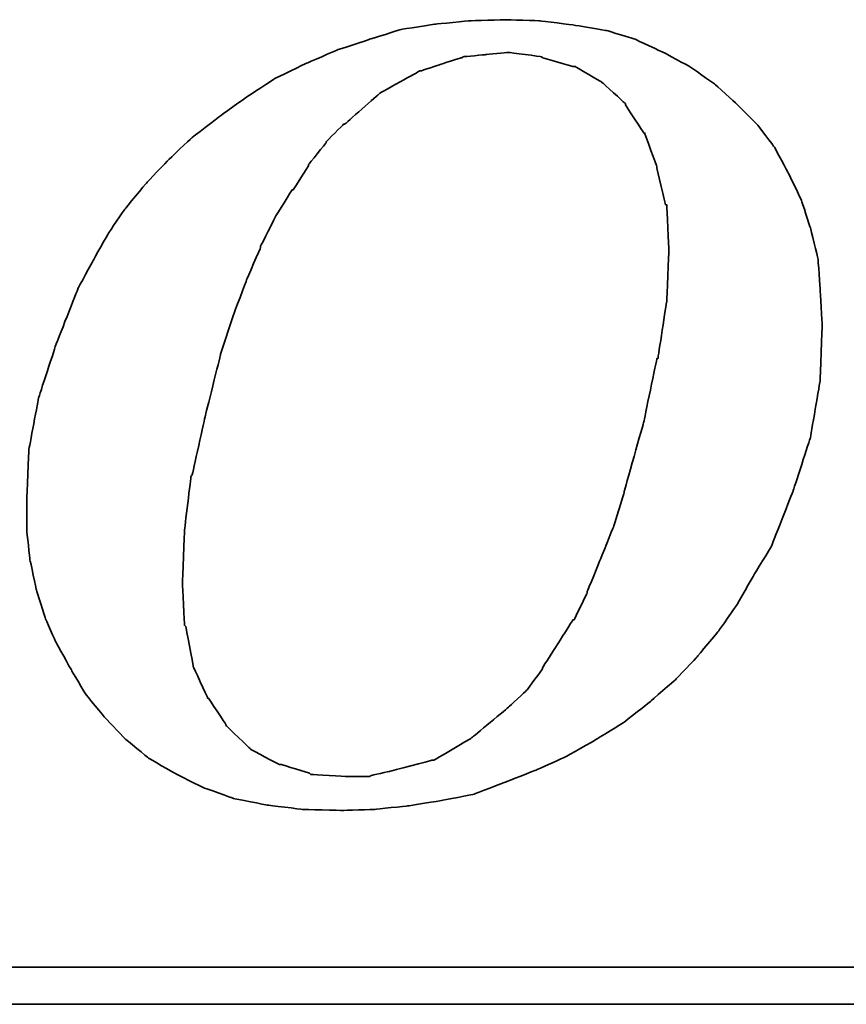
# Model space of a CAD drawing. Header units: millimetres. Extents: x 447 to 874, y -254 to -109.
# Tile 48 of 53: x 783.16 to 786.86, y -212.66 to -208.25. Entities that reach past the tile are written whole.
import ezdxf

# ---------------------------------------------------------------- set-up
doc = ezdxf.new("R2010")
doc.units = ezdxf.units.MM
doc.layers.add('DIM', color=4, linetype='CONTINUOUS')
doc.layers.add('layer 1', color=7, linetype='CONTINUOUS')

# ---------------------------------------------------------------- blocks, each defined once
blk = doc.blocks.new('TBI MOTION logo(完整正式版)')
at = {"layer": 'layer 1', "color": 22, "lineweight": 35}
for points, knots in [([(35.79625, -6.98375), (35.79625, -6.98375), (36.23125, -7.43875), (36.23125, -7.43875), (36.23125, -7.43875), (36.23125, -7.43875), (36.75625, -7.87125), (36.75625, -7.87125), (36.75625, -7.87125), (36.75625, -7.87125), (37.33125, -8.20375), (37.33125, -8.20375), (37.33125, -8.20375), (37.33125, -8.20375), (37.95625, -8.51875), (37.95625, -8.51875), (37.95625, -8.51875), (37.95625, -8.51875), (38.62625, -8.75875), (38.62625, -8.75875), (38.62625, -8.75875), (38.62625, -8.75875), (39.37125, -8.90375), (39.37125, -8.90375), (39.37125, -8.90375), (39.37125, -8.90375), (40.14125, -8.99875), (40.14125, -8.99875), (40.14125, -8.99875), (40.14125, -8.99875), (41.02625, -9.02375), (41.02625, -9.02375), (41.02625, -9.02375), (41.02625, -9.02375), (41.74625, -8.99875), (41.74625, -8.99875), (41.74625, -8.99875), (41.74625, -8.99875), (42.46625, -8.92375), (42.46625, -8.92375), (42.46625, -8.92375), (42.46625, -8.92375), (43.21125, -8.80625), (43.21125, -8.80625), (43.21125, -8.80625), (43.21125, -8.80625), (43.93125, -8.66375), (43.93125, -8.66375), (43.93125, -8.66375), (43.93125, -8.66375), (44.62625, -8.39875), (44.62625, -8.39875), (44.62625, -8.39875), (44.62625, -8.39875), (45.29625, -8.13375), (45.29625, -8.13375), (45.29625, -8.13375), (45.29625, -8.13375), (45.94625, -7.84375), (45.94625, -7.84375), (45.94625, -7.84375), (45.94625, -7.84375), (46.61625, -7.46375), (46.61625, -7.46375), (46.61625, -7.46375), (46.61625, -7.46375), (47.24125, -7.07875), (47.24125, -7.07875), (47.24125, -7.07875), (47.24125, -7.07875), (47.81625, -6.62375), (47.81625, -6.62375), (47.81625, -6.62375), (47.81625, -6.62375), (48.36875, -6.14375), (48.36875, -6.14375), (48.36875, -6.14375), (48.36875, -6.14375), (48.84625, -5.64125), (48.84625, -5.64125), (48.84625, -5.64125), (48.84625, -5.64125), (49.32625, -5.06375), (49.32625, -5.06375), (49.32625, -5.06375), (49.32625, -5.06375), (49.71125, -4.51374), (49.71125, -4.51374), (49.71125, -4.51374), (49.71125, -4.51374), (50.09625, -3.83874), (50.09625, -3.83874), (50.09625, -3.83874), (50.09625, -3.83874), (50.48125, -3.21374), (50.48125, -3.21374), (50.48125, -3.21374), (50.48125, -3.21374), (50.96125, -1.99125), (50.96125, -1.99125), (50.96125, -1.99125), (50.96125, -1.99125), (51.34375, -0.81875), (51.34375, -0.81875), (51.34375, -0.81875), (51.34375, -0.81875), (51.56125, 0.45624), (51.56125, 0.45624), (51.56125, 0.45624), (51.56125, 0.45624), (51.60625, 1.67624), (51.60625, 1.67624), (51.60625, 1.67624), (51.60625, 1.67624), (51.56125, 2.44625), (51.56125, 2.44625), (51.56125, 2.44625), (51.56125, 2.44625), (51.51125, 3.14125), (51.51125, 3.14125), (51.51125, 3.14125), (51.51125, 3.14125), (51.34375, 3.81125), (51.34375, 3.81125), (51.34375, 3.81125), (51.34375, 3.81125), (51.15125, 4.41125), (51.15125, 4.41125), (51.15125, 4.41125), (51.15125, 4.41125), (50.86125, 5.01125), (50.86125, 5.01125), (50.86125, 5.01125), (50.86125, 5.01125), (50.55125, 5.58875), (50.55125, 5.58875), (50.55125, 5.58875), (50.55125, 5.58875), (50.16625, 6.09125), (50.16625, 6.09125), (50.16625, 6.09125), (50.16625, 6.09125), (49.71125, 6.54875), (49.71125, 6.54875), (49.71125, 6.54875), (49.71125, 6.54875), (49.23125, 6.98125), (49.23125, 6.98125), (49.23125, 6.98125), (49.23125, 6.98125), (48.67875, 7.36625), (48.67875, 7.36625), (48.67875, 7.36625), (48.67875, 7.36625), (48.10375, 7.67625), (48.10375, 7.67625), (48.10375, 7.67625), (48.10375, 7.67625), (47.48125, 7.96375), (47.48125, 7.96375), (47.48125, 7.96375), (47.48125, 7.96375), (46.85625, 8.15625), (46.85625, 8.15625), (46.85625, 8.15625), (46.85625, 8.15625), (46.13625, 8.27624), (46.13625, 8.27624), (46.13625, 8.27624), (46.13625, 8.27624), (45.39125, 8.37125), (45.39125, 8.37125), (45.39125, 8.37125), (45.39125, 8.37125), (44.62625, 8.39624), (44.62625, 8.39624), (44.62625, 8.39624), (44.62625, 8.39624), (43.83625, 8.37125), (43.83625, 8.37125), (43.83625, 8.37125), (43.83625, 8.37125), (43.09125, 8.30125), (43.09125, 8.30125), (43.09125, 8.30125), (43.09125, 8.30125), (42.32125, 8.18125), (42.32125, 8.18125), (42.32125, 8.18125), (42.32125, 8.18125), (41.62875, 7.96375), (41.62875, 7.96375), (41.62875, 7.96375), (41.62875, 7.96375), (40.90625, 7.72625), (40.90625, 7.72625), (40.90625, 7.72625), (40.90625, 7.72625), (40.23624, 7.43625), (40.23624, 7.43625), (40.23624, 7.43625), (40.23624, 7.43625), (39.54124, 7.10125), (39.54124, 7.10125), (39.54124, 7.10125), (39.54124, 7.10125), (38.91625, 6.69125), (38.91625, 6.69125), (38.91625, 6.69125), (38.91625, 6.69125), (38.31625, 6.26125), (38.31625, 6.26125), (38.31625, 6.26125), (38.31625, 6.26125), (37.69125, 5.78125), (37.69125, 5.78125), (37.69125, 5.78125), (37.69125, 5.78125), (37.18625, 5.30125), (37.18625, 5.30125), (37.18625, 5.30125), (37.18625, 5.30125), (36.70625, 4.79624), (36.70625, 4.79624), (36.70625, 4.79624), (36.70625, 4.79624), (36.23125, 4.22125), (36.23125, 4.22125), (36.23125, 4.22125), (36.23125, 4.22125), (35.87124, 3.69375), (35.87124, 3.69375), (35.87124, 3.69375), (35.87124, 3.69375), (35.53125, 3.09125), (35.53125, 3.09125), (35.53125, 3.09125), (35.53125, 3.09125), (35.19875, 2.47125), (35.19875, 2.47125), (35.19875, 2.47125), (35.19875, 2.47125), (34.71625, 1.24625), (34.71625, 1.24625), (34.71625, 1.24625), (34.71625, 1.24625), (34.33125, 0.06874), (34.33125, 0.06874), (34.33125, 0.06874), (34.33125, 0.06874), (34.11625, -1.07875), (34.11625, -1.07875), (34.11625, -1.07875), (34.11625, -1.07875), (34.07125, -2.15875), (34.07125, -2.15875), (34.07125, -2.15875), (34.07125, -2.15875), (34.07125, -2.85375), (34.07125, -2.85375), (34.07125, -2.85375), (34.07125, -2.85375), (34.14125, -3.50375), (34.14125, -3.50375), (34.14125, -3.50375), (34.14125, -3.50375), (34.28625, -4.17375), (34.28625, -4.17375), (34.28625, -4.17375), (34.28625, -4.17375), (34.47625, -4.77624), (34.47625, -4.77624), (34.47625, -4.77624), (34.47625, -4.77624), (34.71625, -5.32625), (34.71625, -5.32625), (34.71625, -5.32625), (34.71625, -5.32625), (35.05375, -5.92875), (35.05375, -5.92875), (35.05375, -5.92875), (35.05375, -5.92875), (35.36375, -6.45375), (35.36375, -6.45375), (35.36375, -6.45375), (35.36375, -6.45375), (35.79625, -6.98375), (35.79625, -6.98375)], [0, 0, 0, 0, 0.01388889, 0.01388889, 0.01388889, 0.0138889, 0.02777778, 0.02777778, 0.02777778, 0.02777779, 0.04166667, 0.04166667, 0.04166667, 0.04166668, 0.05555556, 0.05555556, 0.05555556, 0.05555557, 0.06944444, 0.06944444, 0.06944444, 0.06944445, 0.08333333, 0.08333333, 0.08333333, 0.08333334, 0.09722222, 0.09722222, 0.09722222, 0.09722223, 0.11111111, 0.11111111, 0.11111111, 0.11111112, 0.125, 0.125, 0.125, 0.12500001, 0.13888889, 0.13888889, 0.13888889, 0.1388889, 0.15277778, 0.15277778, 0.15277778, 0.15277779, 0.16666667, 0.16666667, 0.16666667, 0.16666668, 0.18055556, 0.18055556, 0.18055556, 0.18055557, 0.19444444, 0.19444444, 0.19444444, 0.19444445, 0.20833333, 0.20833333, 0.20833333, 0.20833334, 0.22222222, 0.22222222, 0.22222222, 0.22222223, 0.23611111, 0.23611111, 0.23611111, 0.23611112, 0.25, 0.25, 0.25, 0.25000001, 0.26388889, 0.26388889, 0.26388889, 0.2638889, 0.27777778, 0.27777778, 0.27777778, 0.27777779, 0.29166667, 0.29166667, 0.29166667, 0.29166668, 0.30555556, 0.30555556, 0.30555556, 0.30555557, 0.31944444, 0.31944444, 0.31944444, 0.31944445, 0.33333333, 0.33333333, 0.33333333, 0.33333334, 0.34722222, 0.34722222, 0.34722222, 0.34722223, 0.36111111, 0.36111111, 0.36111111, 0.36111112, 0.375, 0.375, 0.375, 0.37500001, 0.38888889, 0.38888889, 0.38888889, 0.3888889, 0.40277778, 0.40277778, 0.40277778, 0.40277779, 0.41666667, 0.41666667, 0.41666667, 0.41666668, 0.43055556, 0.43055556, 0.43055556, 0.43055557, 0.44444444, 0.44444444, 0.44444444, 0.44444445, 0.45833333, 0.45833333, 0.45833333, 0.45833334, 0.47222222, 0.47222222, 0.47222222, 0.47222223, 0.48611111, 0.48611111, 0.48611111, 0.48611112, 0.5, 0.5, 0.5, 0.50000001, 0.51388889, 0.51388889, 0.51388889, 0.5138889, 0.52777778, 0.52777778, 0.52777778, 0.52777779, 0.54166667, 0.54166667, 0.54166667, 0.54166668, 0.55555556, 0.55555556, 0.55555556, 0.55555557, 0.56944444, 0.56944444, 0.56944444, 0.56944445, 0.58333333, 0.58333333, 0.58333333, 0.58333334, 0.59722222, 0.59722222, 0.59722222, 0.59722223, 0.61111111, 0.61111111, 0.61111111, 0.61111112, 0.625, 0.625, 0.625, 0.62500001, 0.63888889, 0.63888889, 0.63888889, 0.6388889, 0.65277778, 0.65277778, 0.65277778, 0.65277779, 0.66666667, 0.66666667, 0.66666667, 0.66666668, 0.68055556, 0.68055556, 0.68055556, 0.68055557, 0.69444444, 0.69444444, 0.69444444, 0.69444445, 0.70833333, 0.70833333, 0.70833333, 0.70833334, 0.72222222, 0.72222222, 0.72222222, 0.72222223, 0.73611111, 0.73611111, 0.73611111, 0.73611112, 0.75, 0.75, 0.75, 0.75000001, 0.76388889, 0.76388889, 0.76388889, 0.7638889, 0.77777778, 0.77777778, 0.77777778, 0.77777779, 0.79166667, 0.79166667, 0.79166667, 0.79166668, 0.80555556, 0.80555556, 0.80555556, 0.80555557, 0.81944444, 0.81944444, 0.81944444, 0.81944445, 0.83333333, 0.83333333, 0.83333333, 0.83333334, 0.84722222, 0.84722222, 0.84722222, 0.84722223, 0.86111111, 0.86111111, 0.86111111, 0.86111112, 0.875, 0.875, 0.875, 0.87500001, 0.88888889, 0.88888889, 0.88888889, 0.8888889, 0.90277778, 0.90277778, 0.90277778, 0.90277779, 0.91666667, 0.91666667, 0.91666667, 0.91666668, 0.93055556, 0.93055556, 0.93055556, 0.93055557, 0.94444444, 0.94444444, 0.94444444, 0.94444445, 0.95833333, 0.95833333, 0.95833333, 0.95833334, 0.97222222, 0.97222222, 0.97222222, 0.97222223, 0.98611111, 0.98611111, 0.98611111, 0.98611112, 1, 1, 1, 1]), ([(38.33875, 1.03124), (38.33875, 1.03124), (38.62625, 1.89625), (38.62625, 1.89625), (38.62625, 1.89625), (38.62625, 1.89625), (38.91625, 2.66375), (38.91625, 2.66375), (38.91625, 2.66375), (38.91625, 2.66375), (39.22625, 3.38125), (39.22625, 3.38125), (39.22625, 3.38125), (39.22625, 3.38125), (39.22625, 3.40624), (39.22625, 3.40624), (39.22625, 3.40624), (39.22625, 3.40624), (39.56124, 4.07624), (39.56124, 4.07624), (39.56124, 4.07624), (39.56124, 4.07624), (39.92125, 4.65125), (39.92125, 4.65125), (39.92125, 4.65125), (39.92125, 4.65125), (39.94625, 4.65125), (39.94625, 4.65125), (39.94625, 4.65125), (39.94625, 4.65125), (40.28125, 5.17875), (40.28125, 5.17875), (40.28125, 5.17875), (40.28125, 5.17875), (40.28125, 5.20375), (40.28125, 5.20375), (40.28125, 5.20375), (40.28125, 5.20375), (40.66875, 5.68625), (40.66875, 5.68625), (40.66875, 5.68625), (40.66875, 5.68625), (40.66875, 5.70625), (40.66875, 5.70625), (40.66875, 5.70625), (40.66875, 5.70625), (41.05124, 6.09125), (41.05124, 6.09125), (41.05124, 6.09125), (41.05124, 6.09125), (41.07625, 6.09125), (41.07625, 6.09125), (41.07625, 6.09125), (41.07625, 6.09125), (41.84125, 6.76625), (41.84125, 6.76625), (41.84125, 6.76625), (41.84125, 6.76625), (41.86625, 6.78625), (41.86625, 6.78625), (41.86625, 6.78625), (41.86625, 6.78625), (42.73125, 7.26624), (42.73125, 7.26624), (42.73125, 7.26624), (42.73125, 7.26624), (42.75625, 7.26624), (42.75625, 7.26624), (42.75625, 7.26624), (42.75625, 7.26624), (43.18625, 7.41125), (43.18625, 7.41125), (43.18625, 7.41125), (43.18625, 7.41125), (43.64125, 7.55625), (43.64125, 7.55625), (43.64125, 7.55625), (43.64125, 7.55625), (43.66625, 7.55625), (43.66625, 7.55625), (43.66625, 7.55625), (43.66625, 7.55625), (43.69125, 7.58124), (43.69125, 7.58124), (43.69125, 7.58124), (43.69125, 7.58124), (44.19125, 7.62625), (44.19125, 7.62625), (44.19125, 7.62625), (44.19125, 7.62625), (44.67125, 7.67625), (44.67125, 7.67625), (44.67125, 7.67625), (44.67125, 7.67625), (44.69625, 7.67625), (44.69625, 7.67625), (44.69625, 7.67625), (44.69625, 7.67625), (45.41875, 7.58124), (45.41875, 7.58124), (45.41875, 7.58124), (45.41875, 7.58124), (45.44125, 7.55625), (45.44125, 7.55625), (45.44125, 7.55625), (45.44125, 7.55625), (46.11125, 7.36625), (46.11125, 7.36625), (46.11125, 7.36625), (46.11125, 7.36625), (46.13625, 7.36625), (46.13625, 7.36625), (46.13625, 7.36625), (46.13625, 7.36625), (46.15875, 7.36625), (46.15875, 7.36625), (46.15875, 7.36625), (46.15875, 7.36625), (46.73625, 7.02624), (46.73625, 7.02624), (46.73625, 7.02624), (46.73625, 7.02624), (46.76125, 7.00624), (46.76125, 7.00624), (46.76125, 7.00624), (46.76125, 7.00624), (47.24125, 6.57124), (47.24125, 6.57124), (47.24125, 6.57124), (47.24125, 6.57124), (47.26625, 6.54875), (47.26625, 6.54875), (47.26625, 6.54875), (47.26625, 6.54875), (47.26625, 6.52375), (47.26625, 6.52375), (47.26625, 6.52375), (47.26625, 6.52375), (47.67375, 5.89875), (47.67375, 5.89875), (47.67375, 5.89875), (47.67375, 5.89875), (47.69625, 5.89875), (47.69625, 5.89875), (47.69625, 5.89875), (47.69625, 5.89875), (47.69625, 5.87625), (47.69625, 5.87625), (47.69625, 5.87625), (47.69625, 5.87625), (47.96125, 5.15625), (47.96125, 5.15625), (47.96125, 5.15625), (47.96125, 5.15625), (47.96125, 5.13125), (47.96125, 5.13125), (47.96125, 5.13125), (47.96125, 5.13125), (48.15125, 4.31875), (48.15125, 4.31875), (48.15125, 4.31875), (48.15125, 4.31875), (48.17625, 4.31875), (48.17625, 4.31875), (48.17625, 4.31875), (48.17625, 4.31875), (48.17625, 4.29125), (48.17625, 4.29125), (48.17625, 4.29125), (48.17625, 4.29125), (48.22625, 3.33125), (48.22625, 3.33125), (48.22625, 3.33125), (48.22625, 3.33125), (48.22625, 3.30875), (48.22625, 3.30875), (48.22625, 3.30875), (48.22625, 3.30875), (48.17625, 2.20624), (48.17625, 2.20624), (48.17625, 2.20624), (48.17625, 2.20624), (48.17625, 2.18124), (48.17625, 2.18124), (48.17625, 2.18124), (48.17625, 2.18124), (47.98375, 0.93624), (47.98375, 0.93624), (47.98375, 0.93624), (47.98375, 0.93624), (47.96125, 0.93624), (47.96125, 0.93624), (47.96125, 0.93624), (47.96125, 0.93624), (47.67375, -0.45874), (47.67375, -0.45874), (47.67375, -0.45874), (47.67375, -0.45874), (47.24125, -1.99125), (47.24125, -1.99125), (47.24125, -1.99125), (47.24125, -1.99125), (47.24125, -2.01874), (47.24125, -2.01874), (47.24125, -2.01874), (47.24125, -2.01874), (47.00125, -2.78375), (47.00125, -2.78375), (47.00125, -2.78375), (47.00125, -2.78375), (46.71125, -3.50375), (46.71125, -3.50375), (46.71125, -3.50375), (46.71125, -3.50375), (46.42625, -4.19875), (46.42625, -4.19875), (46.42625, -4.19875), (46.42625, -4.19875), (46.42625, -4.22375), (46.42625, -4.22375), (46.42625, -4.22375), (46.42625, -4.22375), (46.13625, -4.82374), (46.13625, -4.82374), (46.13625, -4.82374), (46.13625, -4.82374), (46.11125, -4.82374), (46.11125, -4.82374), (46.11125, -4.82374), (46.11125, -4.82374), (45.77625, -5.35125), (45.77625, -5.35125), (45.77625, -5.35125), (45.77625, -5.35125), (45.44125, -5.87875), (45.44125, -5.87875), (45.44125, -5.87875), (45.44125, -5.87875), (45.44125, -5.90375), (45.44125, -5.90375), (45.44125, -5.90375), (45.44125, -5.90375), (45.10625, -6.35875), (45.10625, -6.35875), (45.10625, -6.35875), (45.10625, -6.35875), (45.08125, -6.38375), (45.08125, -6.38375), (45.08125, -6.38375), (45.08125, -6.38375), (44.69625, -6.74375), (44.69625, -6.74375), (44.69625, -6.74375), (44.69625, -6.74375), (43.88375, -7.41625), (43.88375, -7.41625), (43.88375, -7.41625), (43.88375, -7.41625), (43.85625, -7.43875), (43.85625, -7.43875), (43.85625, -7.43875), (43.85625, -7.43875), (43.04125, -7.91875), (43.04125, -7.91875), (43.04125, -7.91875), (43.04125, -7.91875), (43.01625, -7.91875), (43.01625, -7.91875), (43.01625, -7.91875), (43.01625, -7.91875), (42.99625, -7.91875), (42.99625, -7.91875), (42.99625, -7.91875), (42.99625, -7.91875), (42.08125, -8.15875), (42.08125, -8.15875), (42.08125, -8.15875), (42.08125, -8.15875), (41.65125, -8.25625), (41.65125, -8.25625), (41.65125, -8.25625), (41.65125, -8.25625), (41.62875, -8.27875), (41.62875, -8.27875), (41.62875, -8.27875), (41.62875, -8.27875), (41.60125, -8.27875), (41.60125, -8.27875), (41.60125, -8.27875), (41.60125, -8.27875), (41.12125, -8.27875), (41.12125, -8.27875), (41.12125, -8.27875), (41.12125, -8.27875), (40.35624, -8.23125), (40.35624, -8.23125), (40.35624, -8.23125), (40.35624, -8.23125), (40.33125, -8.23125), (40.33125, -8.23125), (40.33125, -8.23125), (40.33125, -8.23125), (40.30625, -8.20375), (40.30625, -8.20375), (40.30625, -8.20375), (40.30625, -8.20375), (39.68375, -8.01375), (39.68375, -8.01375), (39.68375, -8.01375), (39.68375, -8.01375), (39.66124, -8.01375), (39.66124, -8.01375), (39.66124, -8.01375), (39.66124, -8.01375), (39.63625, -8.01375), (39.63625, -8.01375), (39.63625, -8.01375), (39.63625, -8.01375), (39.01125, -7.67875), (39.01125, -7.67875), (39.01125, -7.67875), (39.01125, -7.67875), (38.98875, -7.65375), (38.98875, -7.65375), (38.98875, -7.65375), (38.98875, -7.65375), (38.48625, -7.17375), (38.48625, -7.17375), (38.48625, -7.17375), (38.48625, -7.17375), (38.45875, -7.14875), (38.45875, -7.14875), (38.45875, -7.14875), (38.45875, -7.14875), (38.45875, -7.12875), (38.45875, -7.12875), (38.45875, -7.12875), (38.45875, -7.12875), (38.07625, -6.54875), (38.07625, -6.54875), (38.07625, -6.54875), (38.07625, -6.54875), (38.05125, -6.54875), (38.05125, -6.54875), (38.05125, -6.54875), (38.05125, -6.54875), (38.05125, -6.52875), (38.05125, -6.52875), (38.05125, -6.52875), (38.05125, -6.52875), (37.74125, -5.85375), (37.74125, -5.85375), (37.74125, -5.85375), (37.74125, -5.85375), (37.74125, -5.82875), (37.74125, -5.82875), (37.74125, -5.82875), (37.74125, -5.82875), (37.57375, -4.96875), (37.57375, -4.96875), (37.57375, -4.96875), (37.57375, -4.96875), (37.54625, -4.94375), (37.54625, -4.94375), (37.54625, -4.94375), (37.54625, -4.94375), (37.50125, -4.03375), (37.50125, -4.03375), (37.50125, -4.03375), (37.50125, -4.03375), (37.50125, -4.00875), (37.50125, -4.00875), (37.50125, -4.00875), (37.50125, -4.00875), (37.54625, -2.85375), (37.54625, -2.85375), (37.54625, -2.85375), (37.54625, -2.85375), (37.69125, -1.65875), (37.69125, -1.65875), (37.69125, -1.65875), (37.69125, -1.65875), (37.71624, -1.63375), (37.71624, -1.63375), (37.71624, -1.63375), (37.71624, -1.63375), (38.00375, -0.33875), (38.00375, -0.33875), (38.00375, -0.33875), (38.00375, -0.33875), (38.33875, 1.00624), (38.33875, 1.00624), (38.33875, 1.00624), (38.33875, 1.00624), (38.33875, 1.03124), (38.33875, 1.03124)], [0, 0, 0, 0, 0.01010101, 0.01010101, 0.01010101, 0.01010102, 0.02020202, 0.02020202, 0.02020202, 0.02020203, 0.03030303, 0.03030303, 0.03030303, 0.03030304, 0.04040404, 0.04040404, 0.04040404, 0.04040405, 0.05050505, 0.05050505, 0.05050505, 0.05050506, 0.06060606, 0.06060606, 0.06060606, 0.06060607, 0.07070707, 0.07070707, 0.07070707, 0.07070708, 0.08080808, 0.08080808, 0.08080808, 0.08080809, 0.09090909, 0.09090909, 0.09090909, 0.0909091, 0.1010101, 0.1010101, 0.1010101, 0.10101011, 0.11111111, 0.11111111, 0.11111111, 0.11111112, 0.12121212, 0.12121212, 0.12121212, 0.12121213, 0.13131313, 0.13131313, 0.13131313, 0.13131314, 0.14141414, 0.14141414, 0.14141414, 0.14141415, 0.15151515, 0.15151515, 0.15151515, 0.15151516, 0.16161616, 0.16161616, 0.16161616, 0.16161617, 0.17171717, 0.17171717, 0.17171717, 0.17171718, 0.18181818, 0.18181818, 0.18181818, 0.18181819, 0.19191919, 0.19191919, 0.19191919, 0.1919192, 0.2020202, 0.2020202, 0.2020202, 0.20202021, 0.21212121, 0.21212121, 0.21212121, 0.21212122, 0.22222222, 0.22222222, 0.22222222, 0.22222223, 0.23232323, 0.23232323, 0.23232323, 0.23232324, 0.24242424, 0.24242424, 0.24242424, 0.24242425, 0.25252525, 0.25252525, 0.25252525, 0.25252526, 0.26262626, 0.26262626, 0.26262626, 0.26262627, 0.27272727, 0.27272727, 0.27272727, 0.27272728, 0.28282828, 0.28282828, 0.28282828, 0.28282829, 0.29292929, 0.29292929, 0.29292929, 0.2929293, 0.3030303, 0.3030303, 0.3030303, 0.30303031, 0.31313131, 0.31313131, 0.31313131, 0.31313132, 0.32323232, 0.32323232, 0.32323232, 0.32323233, 0.33333333, 0.33333333, 0.33333333, 0.33333334, 0.34343434, 0.34343434, 0.34343434, 0.34343435, 0.35353535, 0.35353535, 0.35353535, 0.35353536, 0.36363636, 0.36363636, 0.36363636, 0.36363637, 0.37373737, 0.37373737, 0.37373737, 0.37373738, 0.38383838, 0.38383838, 0.38383838, 0.38383839, 0.39393939, 0.39393939, 0.39393939, 0.3939394, 0.4040404, 0.4040404, 0.4040404, 0.40404041, 0.41414141, 0.41414141, 0.41414141, 0.41414142, 0.42424242, 0.42424242, 0.42424242, 0.42424243, 0.43434343, 0.43434343, 0.43434343, 0.43434344, 0.44444444, 0.44444444, 0.44444444, 0.44444445, 0.45454545, 0.45454545, 0.45454545, 0.45454546, 0.46464646, 0.46464646, 0.46464646, 0.46464647, 0.47474747, 0.47474747, 0.47474747, 0.47474748, 0.48484848, 0.48484848, 0.48484848, 0.48484849, 0.49494949, 0.49494949, 0.49494949, 0.4949495, 0.50505051, 0.50505051, 0.50505051, 0.50505052, 0.51515152, 0.51515152, 0.51515152, 0.51515153, 0.52525253, 0.52525253, 0.52525253, 0.52525254, 0.53535354, 0.53535354, 0.53535354, 0.53535355, 0.54545455, 0.54545455, 0.54545455, 0.54545456, 0.55555556, 0.55555556, 0.55555556, 0.55555557, 0.56565657, 0.56565657, 0.56565657, 0.56565658, 0.57575758, 0.57575758, 0.57575758, 0.57575759, 0.58585859, 0.58585859, 0.58585859, 0.5858586, 0.5959596, 0.5959596, 0.5959596, 0.59595961, 0.60606061, 0.60606061, 0.60606061, 0.60606062, 0.61616162, 0.61616162, 0.61616162, 0.61616163, 0.62626263, 0.62626263, 0.62626263, 0.62626264, 0.63636364, 0.63636364, 0.63636364, 0.63636365, 0.64646465, 0.64646465, 0.64646465, 0.64646466, 0.65656566, 0.65656566, 0.65656566, 0.65656567, 0.66666667, 0.66666667, 0.66666667, 0.66666668, 0.67676768, 0.67676768, 0.67676768, 0.67676769, 0.68686869, 0.68686869, 0.68686869, 0.6868687, 0.6969697, 0.6969697, 0.6969697, 0.69696971, 0.70707071, 0.70707071, 0.70707071, 0.70707072, 0.71717172, 0.71717172, 0.71717172, 0.71717173, 0.72727273, 0.72727273, 0.72727273, 0.72727274, 0.73737374, 0.73737374, 0.73737374, 0.73737375, 0.74747475, 0.74747475, 0.74747475, 0.74747476, 0.75757576, 0.75757576, 0.75757576, 0.75757577, 0.76767677, 0.76767677, 0.76767677, 0.76767678, 0.77777778, 0.77777778, 0.77777778, 0.77777779, 0.78787879, 0.78787879, 0.78787879, 0.7878788, 0.7979798, 0.7979798, 0.7979798, 0.79797981, 0.80808081, 0.80808081, 0.80808081, 0.80808082, 0.81818182, 0.81818182, 0.81818182, 0.81818183, 0.82828283, 0.82828283, 0.82828283, 0.82828284, 0.83838384, 0.83838384, 0.83838384, 0.83838385, 0.84848485, 0.84848485, 0.84848485, 0.84848486, 0.85858586, 0.85858586, 0.85858586, 0.85858587, 0.86868687, 0.86868687, 0.86868687, 0.86868688, 0.87878788, 0.87878788, 0.87878788, 0.87878789, 0.88888889, 0.88888889, 0.88888889, 0.8888889, 0.8989899, 0.8989899, 0.8989899, 0.89898991, 0.90909091, 0.90909091, 0.90909091, 0.90909092, 0.91919192, 0.91919192, 0.91919192, 0.91919193, 0.92929293, 0.92929293, 0.92929293, 0.92929294, 0.93939394, 0.93939394, 0.93939394, 0.93939395, 0.94949495, 0.94949495, 0.94949495, 0.94949496, 0.95959596, 0.95959596, 0.95959596, 0.95959597, 0.96969697, 0.96969697, 0.96969697, 0.96969698, 0.97979798, 0.97979798, 0.97979798, 0.97979799, 0.98989899, 0.98989899, 0.98989899, 0.989899, 1, 1, 1, 1]), ([(75.90875, -9.47875), (75.90875, -9.47875), (75.90875, -12.28625), (75.90875, -12.28625), (75.90875, -12.28625), (75.90875, -12.28625), (75.90875, -12.47875), (75.90875, -12.47875), (75.90875, -12.47875), (75.90875, -12.47875), (75.71625, -12.47875), (75.71625, -12.47875), (75.71625, -12.47875), (75.71625, -12.47875), (-88.32875, -12.47875), (-88.32875, -12.47875), (-88.32875, -12.47875), (-88.32875, -12.47875), (-88.32875, -13.29375), (-88.32875, -13.29375), (-88.32875, -13.29375), (-88.32875, -13.29375), (82.89125, -13.29375), (82.89125, -13.29375), (82.89125, -13.29375), (82.89125, -13.29375), (75.90875, -9.47875), (75.90875, -9.47875)], [0, 0, 0, 0, 0.14285714, 0.14285714, 0.14285714, 0.14285715, 0.28571429, 0.28571429, 0.28571429, 0.2857143, 0.42857143, 0.42857143, 0.42857143, 0.42857144, 0.57142857, 0.57142857, 0.57142857, 0.57142858, 0.71428571, 0.71428571, 0.71428571, 0.71428572, 0.85714286, 0.85714286, 0.85714286, 0.85714287, 1, 1, 1, 1])]:
    blk.add_open_spline(points, degree=3, knots=knots, dxfattribs=at)

msp = doc.modelspace()

# ---------------------------------------------------------------- block references
at = {"layer": 'DIM', "color": 7, "xscale": 0.203283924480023, "yscale": 0.203283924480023, "zscale": 0.203283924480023}
msp.add_blockref('TBI MOTION logo(完整正式版)', (776.2641, -209.9565), dxfattribs=at)

doc.saveas('drawing.dxf')
